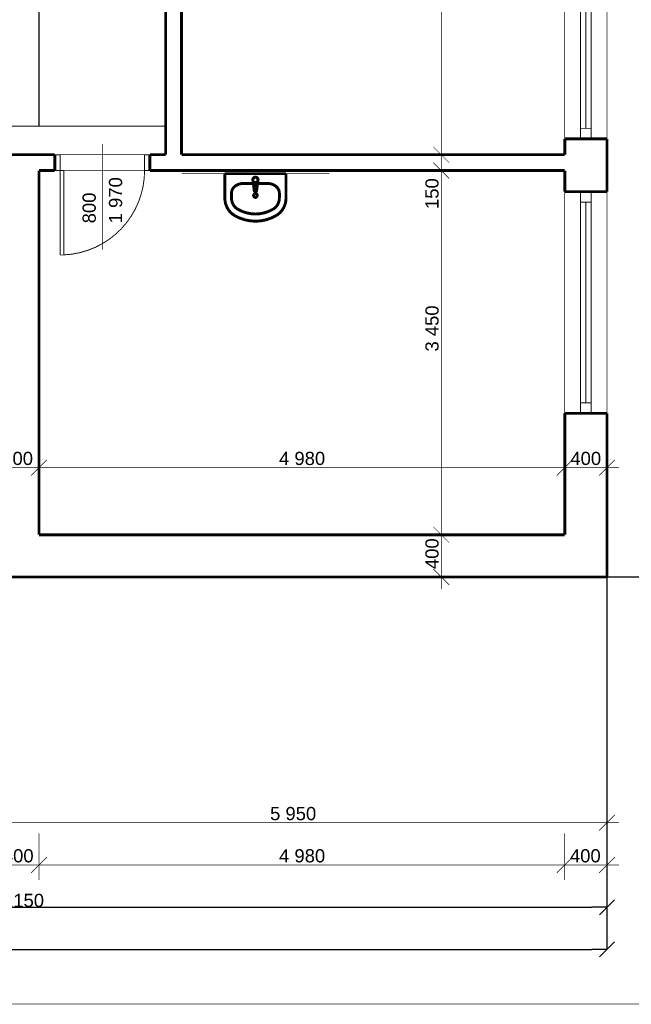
# Model space of a CAD drawing. Extents: x -289843 to 60066, y -44128 to 109843.
# Tile 38 of 61: x -32786 to -26992, y 17850 to 27177. Entities that reach past the tile are written whole.
import ezdxf

# ---------------------------------------------------------------- set-up
doc = ezdxf.new("R2010")
doc.units = 0
doc.header["$MEASUREMENT"] = 0
doc.linetypes.add('DĚLICÍ', pattern=[317.5, 127, -63.5, 0, -63.5, 0, -63.5])
for name, color, linetype in [('EXTERIOR_WALLS', 7, 'Continuous'), ('KÓTY', 7, 'Continuous'), ('múry', 7, 'Continuous'), ('PRIEVLAKY', 7, 'Continuous'), ('SHUTTERS', 7, 'Continuous')]:
    doc.layers.add(name, color=color, linetype=linetype)
doc.styles.add('GENERATED_STYLE_1', font='arial.ttf')
doc.dimstyles.new('Dimstyle_D87F', dxfattribs={"dimtxt": 125, "dimasz": 142.5, "dimexe": 0.18, "dimexo": 0.3, "dimgap": 0.09, "dimtad": 1, "dimdec": 0, "dimzin": 0, "dimdsep": 46, "dimtxsty": 'GENERATED_STYLE_1', "dimblk": 'ARROWHEAD_6', "dimblk1": 'ARROWHEAD_6', "dimblk2": 'ARROWHEAD_6', "dimcen": 0.09, "dimclrd": 124, "dimclre": 124, "dimclrt": 124, "dimadec": 0, "dimazin": 0, "dimtfac": 1, "dimtdec": 4, "dimtmove": 0, "dimatfit": 0, "dimfxl": 0, "dimtolj": 1, "dimtzin": 0, "dimarcsym": 0})
doc.dimstyles.new('Dimstyle_DAEE', dxfattribs={"dimtxt": 125, "dimasz": 142.5, "dimexe": 0.18, "dimexo": 0, "dimgap": 0.09, "dimtad": 1, "dimdec": 0, "dimzin": 0, "dimdsep": 46, "dimtxsty": 'GENERATED_STYLE_1', "dimblk": 'ARROWHEAD_6', "dimblk1": 'ARROWHEAD_6', "dimblk2": 'ARROWHEAD_6', "dimcen": 0.09, "dimse1": 1, "dimse2": 1, "dimclrd": 124, "dimclre": 124, "dimclrt": 124, "dimadec": 0, "dimazin": 0, "dimtfac": 1, "dimtdec": 4, "dimtmove": 0, "dimatfit": 0, "dimfxl": 0, "dimtolj": 1, "dimtzin": 0, "dimarcsym": 0})
doc.dimstyles.new('Dimstyle_DE32', dxfattribs={"dimtxt": 125, "dimasz": 142.5, "dimexe": 0.18, "dimexo": 0.3, "dimgap": 0.09, "dimtad": 1, "dimdec": 0, "dimzin": 0, "dimdsep": 46, "dimtxsty": 'GENERATED_STYLE_1', "dimblk": 'ARROWHEAD_6', "dimblk1": 'ARROWHEAD_6', "dimblk2": 'ARROWHEAD_6', "dimcen": 0.09, "dimse1": 1, "dimse2": 1, "dimclrd": 124, "dimclre": 124, "dimclrt": 124, "dimadec": 0, "dimazin": 0, "dimtfac": 1, "dimtdec": 4, "dimtmove": 0, "dimatfit": 0, "dimfxl": 0, "dimtolj": 1, "dimtzin": 0, "dimarcsym": 0})

# ---------------------------------------------------------------- blocks, each defined once
blk = doc.blocks.new('Basin_01_70_1256')
at = {"layer": 'EXTERIOR_WALLS', "color": 0, "linetype": 'ByBlock', "const_width": 27.5}
for points in [[(-289.993695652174, 7.191217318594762e-13), (-289.9936956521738, -229.0909090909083)], [(289.9936956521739, 2.01543327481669e-12), (-289.9936956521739, 6.718110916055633e-13)], [(289.9936956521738, 1.230076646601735e-12), (289.993695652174, -229.0909090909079)], [(-114.8652173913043, -92.28458901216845), (-136.7331460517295, -94.0329005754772), (-157.7607024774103, -99.21064863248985), (-177.1398094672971, -107.6188552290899), (-194.1257388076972, -118.9343977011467), (-208.0657307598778, -132.7224260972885), (-218.4240792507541, -148.4530742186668), (-224.8027187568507, -165.5218220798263), (-226.9565217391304, -183.2727272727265)], [(-114.8652173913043, -92.28458901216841), (-114.8652173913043, -92.3181818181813)], [(114.8652173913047, -92.31818181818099), (-114.865217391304, -92.31818181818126)], [(-23.90000000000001, -58.99235499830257), (-23.79616414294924, -53.93008923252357)], [(-21.00000000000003, -99.27099209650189), (-23.90000000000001, -58.99235499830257)], [(-13.6, -97.09918775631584), (-13.60000000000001, -82.2285906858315)], [(-13.60000000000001, -82.2285906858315), (13.59999999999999, -82.2285906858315)], [(-13.60000000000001, -82.92318339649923), (13.59999999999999, -82.92318339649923)], [(13.59999999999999, -82.2285906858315), (13.59999999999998, -97.09918775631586)], [(20.99999999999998, -99.27099209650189), (23.90000000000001, -58.99235499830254)], [(23.90000000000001, -58.99235499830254), (23.81092038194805, -54.00075734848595)], [(226.9565217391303, -183.2727272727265), (224.8027187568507, -165.5218220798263), (218.4240792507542, -148.4530742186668), (208.0657307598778, -132.7224260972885), (194.1257388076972, -118.9343977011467), (177.1398094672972, -107.6188552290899), (157.7607024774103, -99.21064863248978), (136.7331460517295, -94.03290057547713), (114.8652173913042, -92.28458901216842)], [(-226.9565217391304, -183.2727272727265), (-226.9565217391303, -229.0909090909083)], [(-17.72976797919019, -108.7844437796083), (-11.10000000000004, -161.7181818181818)], [(11.09999999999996, -161.7181818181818), (17.72976797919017, -108.7844437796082)], [(226.9565217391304, -183.2727272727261), (226.9565217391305, -229.0909090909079)], [(-290.0000045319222, -229.0909090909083), (-288.4248907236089, -254.4349285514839), (-283.7278856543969, -279.3230081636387), (-275.9934886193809, -303.3074104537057), (-265.3608417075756, -325.9566551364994), (-252.0212266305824, -346.8632814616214), (-236.214623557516, -365.6511784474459), (-218.2253938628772, -381.9823511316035), (-198.3771644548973, -395.5630011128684)], [(-226.9565262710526, -229.0909090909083), (-225.9484897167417, -245.3104977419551), (-222.9425146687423, -261.2382953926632), (-217.9926787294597, -276.5877603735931), (-211.1880296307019, -291.0827552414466), (-202.6509832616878, -304.4625145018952), (-192.5351214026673, -316.4863357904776), (-181.0224287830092, -326.9379101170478), (-168.3200191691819, -335.6292132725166)], [(168.3200191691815, -335.6292132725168), (181.0224287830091, -326.9379101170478), (192.5351214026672, -316.4863357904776), (202.6509832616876, -304.4625145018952), (211.1880296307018, -291.0827552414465), (217.9926787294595, -276.587760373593), (222.9425146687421, -261.2382953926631), (225.9484897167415, -245.3104977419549), (226.9565262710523, -229.0909090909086)], [(198.3771644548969, -395.5630011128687), (218.225393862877, -381.9823511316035), (236.2146235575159, -365.6511784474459), (252.0212266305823, -346.8632814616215), (265.3608417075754, -325.9566551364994), (275.9934886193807, -303.3074104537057), (283.7278856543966, -279.3230081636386), (288.4248907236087, -254.4349285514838), (290.0000045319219, -229.0909090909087)], [(-168.3200191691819, -335.6292132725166), (-128.5644514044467, -355.601117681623), (-86.82685015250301, -370.0908431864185), (-43.75066951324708, -378.875006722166), (-1.734723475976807e-13, -381.8181858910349), (43.75066951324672, -378.875006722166), (86.82685015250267, -370.0908431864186), (128.5644514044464, -355.6011176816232), (168.3200191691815, -335.6292132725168)], [(-198.3771644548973, -395.5630011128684), (-151.5223883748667, -419.101316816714), (-102.3316442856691, -436.1784931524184), (-51.56328879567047, -446.5312572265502), (-2.081668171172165e-14, -450.0000040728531), (51.56328879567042, -446.5312572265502), (102.331644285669, -436.1784931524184), (151.5223883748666, -419.101316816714), (198.3771644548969, -395.5630011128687)]]:
    blk.add_lwpolyline(points, dxfattribs=at)
for points in [[(23.38387230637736, -66.16094812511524, 1.447269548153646), (-23.3838723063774, -66.16094812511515)], [(23.81163057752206, -54.04055332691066, 0.8697410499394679), (-23.79616414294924, -53.93008923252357)], [(-21.00000000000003, -98.57639938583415, 0.9136119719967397), (20.99999999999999, -98.5763993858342)], [(-21.00000000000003, -99.27099209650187, 0.9136119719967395), (20.99999999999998, -99.2709920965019)], [(-13.60000000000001, -97.09918775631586, 0.9999999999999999), (13.59999999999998, -97.09918775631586)], [(-11.10000000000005, -161.7181818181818, 0.8825662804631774), (11.09999999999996, -161.7181818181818)]]:
    blk.add_lwpolyline(points, format="xyb", dxfattribs=at)
blk.add_lwpolyline([(-17.5, -207.1363636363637, 1), (17.5, -207.1363636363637, 1)], format="xyb", close=True, dxfattribs=at)
blk = doc.blocks.new('ARROWHEAD_6')
at = {"color": 0, "linetype": 'Continuous'}
for p, q in [((0, 0), (-1, 0)), ((-0.5, -0.5), (0.5, 0.5))]:
    blk.add_line(p, q, dxfattribs=at)
blk = doc.blocks.new('*D746')
at = {"layer": 'Defpoints', "color": 0, "linetype": 'Continuous', "lineweight": 0, "transparency": 16777216}
for p in [(-27222.96361465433, 38947.79128807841), (-25750.02178653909, 38947.79128807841), (-27222.96361465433, 21897.79128807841)]:
    blk.add_point(p, dxfattribs=at)
at = {"layer": 'KÓTY', "color": 124, "linetype": 'Continuous', "lineweight": -2, "transparency": 16777216}
for p, q in [((-27222.66361465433, 38947.79128807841), (-25749.84178653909, 38947.79128807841)), ((-25750.02178653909, 38805.29128807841), (-25750.02178653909, 30651.99111072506)), ((-25750.0217865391, 22040.29128807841), (-25750.02178653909, 30193.59146543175)), ((-27222.66361465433, 21897.79128807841), (-25749.84178653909, 21897.79128807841))]:
    blk.add_line(p, q, dxfattribs=at)
at = {"layer": 'KÓTY', "color": 124, "linetype": 'Continuous', "lineweight": -2, "transparency": 16777216, "xscale": 142.5, "yscale": 142.5, "zscale": 142.5}
for p, rotation in [((-25750.02178653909, 38947.79128807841), 90), ((-25750.0217865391, 21897.79128807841), 270)]:
    blk.add_blockref('ARROWHEAD_6', p, dxfattribs=dict(at, rotation=rotation))
at = {"layer": 'KÓTY', "color": 124, "linetype": 'Continuous', "transparency": 16777216, "insert": (-25750.0217865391, 30422.7912880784), "char_height": 125, "attachment_point": 5, "rotation": 90, "style": 'GENERATED_STYLE_1'}
blk.add_mtext('\\A1;17050', dxfattribs=at)
blk = doc.blocks.new('*D829')
at = {"layer": 'KÓTY', "color": 124, "linetype": 'Continuous', "transparency": 16777216, "const_width": 6.173611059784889}
for points in [[(-32927.96361465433, 23008.26186287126), (-33077.96361465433, 22858.26186287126)], [(-32527.96361465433, 23008.26186287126), (-32677.96361465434, 22858.26186287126)], [(-33002.96361465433, 22933.26186287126), (-32602.96361465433, 22933.26186287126)]]:
    blk.add_lwpolyline(points, dxfattribs=at)
at = {"layer": 'KÓTY', "color": 124, "transparency": 16777216, "style": 'GENERATED_STYLE_1', "oblique": -2.504478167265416e-06}
blk.add_text('400', height=125, dxfattribs=at).set_placement((-32951.07052905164, 22958.2618640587))
blk = doc.blocks.new('*D830')
at = {"layer": 'KÓTY', "color": 124, "linetype": 'Continuous', "transparency": 16777216, "const_width": 6.173611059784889}
for points in [[(-32527.96361465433, 23008.26186287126), (-32677.96361465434, 22858.26186287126)], [(-27547.96361465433, 23008.26186287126), (-27697.96361465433, 22858.26186287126)], [(-32602.96361465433, 22933.26186287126), (-27622.96361465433, 22933.26186287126)]]:
    blk.add_lwpolyline(points, dxfattribs=at)
at = {"layer": 'KÓTY', "color": 124, "transparency": 16777216, "style": 'GENERATED_STYLE_1', "oblique": -2.504478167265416e-06}
blk.add_text('4\xa0980', height=125, dxfattribs=at).set_placement((-30329.03506370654, 22958.2618640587))
blk = doc.blocks.new('*D831')
at = {"layer": 'KÓTY', "color": 124, "linetype": 'Continuous', "transparency": 16777216, "const_width": 6.173611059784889}
for points in [[(-27547.96361465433, 23008.26186287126), (-27697.96361465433, 22858.26186287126)], [(-27297.96361465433, 22858.26186287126), (-27147.96361465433, 23008.26186287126)], [(-27622.96361465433, 22933.26186287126), (-27222.96361465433, 22933.26186287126)], [(-27222.96361465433, 22933.26186287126), (-27110.46361465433, 22933.26186287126)]]:
    blk.add_lwpolyline(points, dxfattribs=at)
at = {"layer": 'KÓTY', "color": 124, "transparency": 16777216, "style": 'GENERATED_STYLE_1', "oblique": -2.504478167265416e-06}
blk.add_text('400', height=125, dxfattribs=at).set_placement((-27569.63551147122, 22958.2618640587))
blk = doc.blocks.new('*D854')
at = {"layer": 'KÓTY', "color": 124, "linetype": 'Continuous', "transparency": 16777216, "const_width": 6.173611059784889}
for points in [[(-28868.08175658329, 22372.79128807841), (-28718.08175658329, 22222.79128807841)], [(-28793.08175658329, 21897.79128807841), (-28793.08175658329, 22297.79128807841)], [(-28868.08175658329, 21972.79128807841), (-28718.08175658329, 21822.79128807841)], [(-28793.08175658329, 21785.29128807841), (-28793.08175658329, 21897.79128807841)]]:
    blk.add_lwpolyline(points, dxfattribs=at)
at = {"layer": 'KÓTY', "color": 124, "transparency": 16777216, "style": 'GENERATED_STYLE_1', "oblique": -2.504478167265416e-06}
blk.add_text('400', height=125, rotation=90, dxfattribs=at).set_placement((-28818.08175777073, 21972.46834917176))
blk = doc.blocks.new('*D855')
at = {"layer": 'KÓTY', "color": 124, "linetype": 'Continuous', "transparency": 16777216, "const_width": 6.173611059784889}
for points in [[(-28868.08175658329, 25822.79128807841), (-28718.08175658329, 25672.79128807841)], [(-28793.08175658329, 22297.79128807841), (-28793.08175658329, 25747.79128807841)], [(-28868.08175658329, 22372.79128807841), (-28718.08175658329, 22222.79128807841)]]:
    blk.add_lwpolyline(points, dxfattribs=at)
at = {"layer": 'KÓTY', "color": 124, "transparency": 16777216, "style": 'GENERATED_STYLE_1', "oblique": -2.504478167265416e-06}
for s, p in [('150', (-28818.08175777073, 25383.50557373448)), ('3\xa0450', (-28818.08175777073, 24033.08911609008))]:
    blk.add_text(s, height=125, rotation=90, dxfattribs=at).set_placement(p)
blk = doc.blocks.new('*D856')
at = {"layer": 'KÓTY', "color": 124, "linetype": 'Continuous', "transparency": 16777216, "const_width": 6.173611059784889}
for points in [[(-28868.08175658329, 25972.7912880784), (-28718.08175658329, 25822.79128807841)], [(-28793.08175658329, 25747.79128807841), (-28793.08175658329, 25897.79128807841)], [(-28868.08175658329, 25822.79128807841), (-28718.08175658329, 25672.79128807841)]]:
    blk.add_lwpolyline(points, dxfattribs=at)
blk = doc.blocks.new('*D857')
at = {"layer": 'KÓTY', "color": 124, "linetype": 'Continuous', "transparency": 16777216, "const_width": 6.173611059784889}
for points in [[(-28868.08175658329, 30822.79128807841), (-28718.08175658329, 30672.79128807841)], [(-28793.08175658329, 25897.79128807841), (-28793.08175658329, 30747.79128807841)], [(-28868.08175658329, 25972.7912880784), (-28718.08175658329, 25822.79128807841)]]:
    blk.add_lwpolyline(points, dxfattribs=at)
at = {"layer": 'KÓTY', "color": 124, "transparency": 16777216, "style": 'GENERATED_STYLE_1', "oblique": -2.504478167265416e-06}
for s, p in [('150', (-28818.08175777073, 30383.50557373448)), ('4\xa0850', (-28818.08175777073, 27962.07698528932))]:
    blk.add_text(s, height=125, rotation=90, dxfattribs=at).set_placement(p)
blk = doc.blocks.new('*D903')
at = {"layer": 'KÓTY', "color": 124, "linetype": 'Continuous', "transparency": 16777216, "const_width": 6.173611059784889}
for points in [[(-38372.96361465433, 19028.39503339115), (-38372.96361465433, 19469.02003339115)], [(-37972.96361465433, 19028.39503339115), (-37972.96361465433, 19469.02003339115)], [(-38297.96361465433, 19244.02003339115), (-38447.96361465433, 19094.02003339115)], [(-37897.96361465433, 19244.02003339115), (-38047.96361465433, 19094.02003339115)], [(-38485.46361465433, 19169.02003339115), (-38372.96361465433, 19169.02003339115)], [(-38372.96361465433, 19169.02003339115), (-37972.96361465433, 19169.02003339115)]]:
    blk.add_lwpolyline(points, dxfattribs=at)
at = {"layer": 'KÓTY', "color": 124, "transparency": 16777216, "style": 'GENERATED_STYLE_1', "oblique": -2.504478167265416e-06}
blk.add_text('400', height=125, dxfattribs=at).set_placement((-38296.7589029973, 19194.02003457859))
blk = doc.blocks.new('*D904')
at = {"layer": 'KÓTY', "color": 124, "linetype": 'Continuous', "transparency": 16777216, "const_width": 6.173611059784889}
for points in [[(-37972.96361465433, 19028.39503339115), (-37972.96361465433, 19469.02003339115)], [(-33002.96361465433, 19028.39503339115), (-33002.96361465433, 19469.02003339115)], [(-37897.96361465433, 19244.02003339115), (-38047.96361465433, 19094.02003339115)], [(-32927.96361465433, 19244.02003339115), (-33077.96361465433, 19094.02003339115)], [(-37972.96361465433, 19169.02003339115), (-33002.96361465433, 19169.02003339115)]]:
    blk.add_lwpolyline(points, dxfattribs=at)
at = {"layer": 'KÓTY', "color": 124, "transparency": 16777216, "style": 'GENERATED_STYLE_1', "oblique": -2.504478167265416e-06}
blk.add_text('4\xa0970', height=125, dxfattribs=at).set_placement((-35704.03506370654, 19194.02003457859))
blk = doc.blocks.new('*D905')
at = {"layer": 'KÓTY', "color": 124, "linetype": 'Continuous', "transparency": 16777216, "const_width": 6.173611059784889}
for points in [[(-33002.96361465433, 19028.39503339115), (-33002.96361465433, 19469.02003339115)], [(-32602.96361465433, 19028.39503339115), (-32602.96361465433, 19469.02003339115)], [(-32927.96361465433, 19244.02003339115), (-33077.96361465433, 19094.02003339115)], [(-32527.96361465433, 19244.02003339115), (-32677.96361465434, 19094.02003339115)], [(-33002.96361465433, 19169.02003339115), (-32602.96361465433, 19169.02003339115)]]:
    blk.add_lwpolyline(points, dxfattribs=at)
at = {"layer": 'KÓTY', "color": 124, "transparency": 16777216, "style": 'GENERATED_STYLE_1', "oblique": -2.504478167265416e-06}
blk.add_text('400', height=125, dxfattribs=at).set_placement((-32945.33188737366, 19194.02003457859))
blk = doc.blocks.new('*D906')
at = {"layer": 'KÓTY', "color": 124, "linetype": 'Continuous', "transparency": 16777216, "const_width": 6.173611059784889}
for points in [[(-32602.96361465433, 19028.39503339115), (-32602.96361465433, 19469.02003339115)], [(-27622.96361465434, 19028.39503339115), (-27622.96361465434, 19469.02003339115)], [(-32527.96361465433, 19244.02003339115), (-32677.96361465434, 19094.02003339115)], [(-27547.96361465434, 19244.02003339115), (-27697.96361465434, 19094.02003339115)], [(-32602.96361465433, 19169.02003339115), (-27622.96361465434, 19169.02003339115)]]:
    blk.add_lwpolyline(points, dxfattribs=at)
at = {"layer": 'KÓTY', "color": 124, "transparency": 16777216, "style": 'GENERATED_STYLE_1', "oblique": -2.504478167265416e-06}
blk.add_text('4\xa0980', height=125, dxfattribs=at).set_placement((-30329.03506370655, 19194.02003457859))
blk = doc.blocks.new('*D907')
at = {"layer": 'KÓTY', "color": 124, "linetype": 'Continuous', "transparency": 16777216, "const_width": 6.173611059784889}
for points in [[(-27622.96361465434, 19028.39503339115), (-27622.96361465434, 19469.02003339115)], [(-27222.96361465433, 19028.39503339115), (-27222.96361465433, 19469.02003339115)], [(-27547.96361465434, 19244.02003339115), (-27697.96361465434, 19094.02003339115)], [(-27297.96361465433, 19094.02003339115), (-27147.96361465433, 19244.02003339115)], [(-27622.96361465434, 19169.02003339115), (-27222.96361465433, 19169.02003339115)], [(-27222.96361465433, 19169.02003339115), (-27110.46361465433, 19169.02003339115)]]:
    blk.add_lwpolyline(points, dxfattribs=at)
at = {"layer": 'KÓTY', "color": 124, "transparency": 16777216, "style": 'GENERATED_STYLE_1', "oblique": -2.504478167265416e-06}
blk.add_text('400', height=125, dxfattribs=at).set_placement((-27573.89953711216, 19194.02003457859))
blk = doc.blocks.new('*D908')
at = {"layer": 'Defpoints', "color": 0, "linetype": 'Continuous', "lineweight": 0, "transparency": 16777216}
for p in [(-38372.96361465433, 21897.79128807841), (-27222.96361465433, 21897.79128807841), (-27222.96361465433, 18769.02003339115)]:
    blk.add_point(p, dxfattribs=at)
at = {"layer": 'KÓTY', "color": 124, "linetype": 'Continuous', "lineweight": -2, "transparency": 16777216}
for p, q in [((-38372.96361465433, 21897.49128807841), (-38372.96361465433, 18768.84003339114)), ((-27222.96361465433, 21897.49128807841), (-27222.96361465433, 18768.84003339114)), ((-38230.46361465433, 18769.02003339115), (-27365.46361465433, 18769.02003339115))]:
    blk.add_line(p, q, dxfattribs=at)
at = {"layer": 'KÓTY', "color": 124, "linetype": 'Continuous', "lineweight": -2, "transparency": 16777216, "xscale": 142.5, "yscale": 142.5, "zscale": 142.5, "rotation": 180}
blk.add_blockref('ARROWHEAD_6', (-38372.96361465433, 18769.02003339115), dxfattribs=at)
at = {"layer": 'KÓTY', "color": 124, "linetype": 'Continuous', "lineweight": -2, "transparency": 16777216, "xscale": 142.5, "yscale": 142.5, "zscale": 142.5}
blk.add_blockref('ARROWHEAD_6', (-27222.96361465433, 18769.02003339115), dxfattribs=at)
at = {"layer": 'KÓTY', "color": 124, "linetype": 'Continuous', "transparency": 16777216, "insert": (-32797.96361465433, 18832.93165685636), "char_height": 125, "attachment_point": 5, "style": 'GENERATED_STYLE_1'}
blk.add_mtext('\\A1;11150', dxfattribs=at)
blk = doc.blocks.new('*D910')
at = {"layer": 'KÓTY', "color": 124, "linetype": 'Continuous', "transparency": 16777216, "const_width": 6.173611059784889}
for points in [[(-38372.96361465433, 19428.39503339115), (-38372.96361465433, 19869.02003339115)], [(-37472.96361465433, 19428.39503339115), (-37472.96361465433, 19869.02003339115)], [(-38297.96361465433, 19644.02003339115), (-38447.96361465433, 19494.02003339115)], [(-37397.96361465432, 19644.02003339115), (-37547.96361465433, 19494.02003339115)], [(-38485.46361465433, 19569.02003339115), (-38372.96361465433, 19569.02003339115)], [(-38372.96361465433, 19569.02003339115), (-37472.96361465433, 19569.02003339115)]]:
    blk.add_lwpolyline(points, dxfattribs=at)
at = {"layer": 'KÓTY', "color": 124, "transparency": 16777216, "style": 'GENERATED_STYLE_1', "oblique": -2.504478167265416e-06}
blk.add_text('900', height=125, dxfattribs=at).set_placement((-38067.60647526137, 19594.02003457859))
blk = doc.blocks.new('*D911')
at = {"layer": 'KÓTY', "color": 124, "linetype": 'Continuous', "transparency": 16777216, "const_width": 6.173611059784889}
for points in [[(-37472.96361465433, 19428.39503339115), (-37472.96361465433, 19869.02003339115)], [(-36872.96361465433, 19428.39503339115), (-36872.96361465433, 19869.02003339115)], [(-37397.96361465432, 19644.02003339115), (-37547.96361465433, 19494.02003339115)], [(-36797.96361465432, 19644.02003339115), (-36947.96361465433, 19494.02003339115)], [(-37472.96361465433, 19569.02003339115), (-36872.96361465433, 19569.02003339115)]]:
    blk.add_lwpolyline(points, dxfattribs=at)
at = {"layer": 'KÓTY', "color": 124, "transparency": 16777216, "style": 'GENERATED_STYLE_1', "oblique": -2.504478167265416e-06}
blk.add_text('600', height=125, dxfattribs=at).set_placement((-37317.60647526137, 19594.02003457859))
blk = doc.blocks.new('*D912')
at = {"layer": 'KÓTY', "color": 124, "linetype": 'Continuous', "transparency": 16777216, "const_width": 6.173611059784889}
for points in [[(-36872.96361465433, 19428.39503339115), (-36872.96361465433, 19869.02003339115)], [(-36572.96361465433, 19428.39503339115), (-36572.96361465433, 19869.02003339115)], [(-36797.96361465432, 19644.02003339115), (-36947.96361465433, 19494.02003339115)], [(-36497.96361465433, 19644.02003339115), (-36647.96361465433, 19494.02003339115)], [(-36872.96361465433, 19569.02003339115), (-36572.96361465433, 19569.02003339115)]]:
    blk.add_lwpolyline(points, dxfattribs=at)
at = {"layer": 'KÓTY', "color": 124, "transparency": 16777216, "style": 'GENERATED_STYLE_1', "oblique": -2.504478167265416e-06}
blk.add_text('300', height=125, dxfattribs=at).set_placement((-36867.60647526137, 19594.02003457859))
blk = doc.blocks.new('*D913')
at = {"layer": 'KÓTY', "color": 124, "linetype": 'Continuous', "transparency": 16777216, "const_width": 6.173611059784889}
for points in [[(-36572.96361465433, 19428.39503339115), (-36572.96361465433, 19869.02003339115)], [(-35972.96361465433, 19428.39503339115), (-35972.96361465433, 19869.02003339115)], [(-36497.96361465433, 19644.02003339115), (-36647.96361465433, 19494.02003339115)], [(-35897.96361465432, 19644.02003339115), (-36047.96361465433, 19494.02003339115)], [(-36572.96361465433, 19569.02003339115), (-35972.96361465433, 19569.02003339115)]]:
    blk.add_lwpolyline(points, dxfattribs=at)
at = {"layer": 'KÓTY', "color": 124, "transparency": 16777216, "style": 'GENERATED_STYLE_1', "oblique": -2.504478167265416e-06}
blk.add_text('600', height=125, dxfattribs=at).set_placement((-36417.60647526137, 19594.02003457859))
blk = doc.blocks.new('*D914')
at = {"layer": 'KÓTY', "color": 124, "linetype": 'Continuous', "transparency": 16777216, "const_width": 6.173611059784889}
for points in [[(-35972.96361465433, 19428.39503339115), (-35972.96361465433, 19869.02003339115)], [(-35672.96361465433, 19428.39503339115), (-35672.96361465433, 19869.02003339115)], [(-35897.96361465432, 19644.02003339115), (-36047.96361465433, 19494.02003339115)], [(-35597.96361465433, 19644.02003339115), (-35747.96361465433, 19494.02003339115)], [(-35972.96361465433, 19569.02003339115), (-35672.96361465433, 19569.02003339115)]]:
    blk.add_lwpolyline(points, dxfattribs=at)
at = {"layer": 'KÓTY', "color": 124, "transparency": 16777216, "style": 'GENERATED_STYLE_1', "oblique": -2.504478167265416e-06}
blk.add_text('300', height=125, dxfattribs=at).set_placement((-35967.60647526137, 19594.02003457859))
blk = doc.blocks.new('*D915')
at = {"layer": 'KÓTY', "color": 124, "linetype": 'Continuous', "transparency": 16777216, "const_width": 6.173611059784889}
for points in [[(-35672.96361465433, 19428.39503339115), (-35672.96361465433, 19869.02003339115)], [(-35072.96361465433, 19428.39503339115), (-35072.96361465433, 19869.02003339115)], [(-35597.96361465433, 19644.02003339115), (-35747.96361465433, 19494.02003339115)], [(-34997.96361465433, 19644.02003339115), (-35147.96361465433, 19494.02003339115)], [(-35672.96361465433, 19569.02003339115), (-35072.96361465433, 19569.02003339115)]]:
    blk.add_lwpolyline(points, dxfattribs=at)
at = {"layer": 'KÓTY', "color": 124, "transparency": 16777216, "style": 'GENERATED_STYLE_1', "oblique": -2.504478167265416e-06}
blk.add_text('600', height=125, dxfattribs=at).set_placement((-35517.60647526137, 19594.02003457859))
blk = doc.blocks.new('*D916')
at = {"layer": 'KÓTY', "color": 124, "linetype": 'Continuous', "transparency": 16777216, "const_width": 6.173611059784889}
for points in [[(-35072.96361465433, 19428.39503339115), (-35072.96361465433, 19869.02003339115)], [(-34672.96361465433, 19428.39503339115), (-34672.96361465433, 19869.02003339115)], [(-34997.96361465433, 19644.02003339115), (-35147.96361465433, 19494.02003339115)], [(-34597.96361465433, 19644.02003339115), (-34747.96361465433, 19494.02003339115)], [(-35072.96361465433, 19569.02003339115), (-34672.96361465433, 19569.02003339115)]]:
    blk.add_lwpolyline(points, dxfattribs=at)
at = {"layer": 'KÓTY', "color": 124, "transparency": 16777216, "style": 'GENERATED_STYLE_1', "oblique": -2.504478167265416e-06}
blk.add_text('400', height=125, dxfattribs=at).set_placement((-35017.60647526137, 19594.02003457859))
blk = doc.blocks.new('*D917')
at = {"layer": 'KÓTY', "color": 124, "linetype": 'Continuous', "transparency": 16777216, "const_width": 6.173611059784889}
for points in [[(-34672.96361465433, 19428.39503339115), (-34672.96361465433, 19869.02003339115)], [(-34072.96361465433, 19428.39503339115), (-34072.96361465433, 19869.02003339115)], [(-34597.96361465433, 19644.02003339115), (-34747.96361465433, 19494.02003339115)], [(-33997.96361465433, 19644.02003339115), (-34147.96361465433, 19494.02003339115)], [(-34672.96361465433, 19569.02003339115), (-34072.96361465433, 19569.02003339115)]]:
    blk.add_lwpolyline(points, dxfattribs=at)
at = {"layer": 'KÓTY', "color": 124, "transparency": 16777216, "style": 'GENERATED_STYLE_1', "oblique": -2.504478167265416e-06}
blk.add_text('600', height=125, dxfattribs=at).set_placement((-34517.60647526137, 19594.02003457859))
blk = doc.blocks.new('*D918')
at = {"layer": 'KÓTY', "color": 124, "linetype": 'Continuous', "transparency": 16777216, "const_width": 6.173611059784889}
for points in [[(-34072.96361465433, 19428.39503339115), (-34072.96361465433, 19869.02003339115)], [(-33772.96361465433, 19428.39503339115), (-33772.96361465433, 19869.02003339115)], [(-33997.96361465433, 19644.02003339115), (-34147.96361465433, 19494.02003339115)], [(-33697.96361465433, 19644.02003339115), (-33847.96361465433, 19494.02003339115)], [(-34072.96361465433, 19569.02003339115), (-33772.96361465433, 19569.02003339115)]]:
    blk.add_lwpolyline(points, dxfattribs=at)
at = {"layer": 'KÓTY', "color": 124, "transparency": 16777216, "style": 'GENERATED_STYLE_1', "oblique": -2.504478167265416e-06}
blk.add_text('300', height=125, dxfattribs=at).set_placement((-34067.60647526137, 19594.02003457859))
blk = doc.blocks.new('*D919')
at = {"layer": 'KÓTY', "color": 124, "linetype": 'Continuous', "transparency": 16777216, "const_width": 6.173611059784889}
for points in [[(-33772.96361465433, 19428.39503339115), (-33772.96361465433, 19869.02003339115)], [(-33172.96361465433, 19428.39503339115), (-33172.96361465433, 19869.02003339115)], [(-33697.96361465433, 19644.02003339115), (-33847.96361465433, 19494.02003339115)], [(-33097.96361465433, 19644.02003339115), (-33247.96361465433, 19494.02003339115)], [(-33772.96361465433, 19569.02003339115), (-33172.96361465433, 19569.02003339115)]]:
    blk.add_lwpolyline(points, dxfattribs=at)
at = {"layer": 'KÓTY', "color": 124, "transparency": 16777216, "style": 'GENERATED_STYLE_1', "oblique": -2.504478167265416e-06}
blk.add_text('600', height=125, dxfattribs=at).set_placement((-33617.60647526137, 19594.02003457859))
blk = doc.blocks.new('*D920')
at = {"layer": 'KÓTY', "color": 124, "linetype": 'Continuous', "transparency": 16777216, "const_width": 6.173611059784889}
for points in [[(-33172.96361465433, 19428.39503339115), (-33172.96361465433, 19869.02003339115)], [(-27222.96361465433, 19428.39503339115), (-27222.96361465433, 19869.02003339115)], [(-33097.96361465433, 19644.02003339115), (-33247.96361465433, 19494.02003339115)], [(-27297.96361465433, 19494.02003339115), (-27147.96361465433, 19644.02003339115)], [(-33172.96361465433, 19569.02003339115), (-27222.96361465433, 19569.02003339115)], [(-27222.96361465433, 19569.02003339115), (-27110.46361465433, 19569.02003339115)]]:
    blk.add_lwpolyline(points, dxfattribs=at)
at = {"layer": 'KÓTY', "color": 124, "transparency": 16777216, "style": 'GENERATED_STYLE_1', "oblique": -2.504478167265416e-06}
blk.add_text('5\xa0950', height=125, dxfattribs=at).set_placement((-30414.03506370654, 19594.02003457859))
blk = doc.blocks.new('*D921')
at = {"layer": 'Defpoints', "color": 0, "linetype": 'Continuous', "lineweight": 0, "transparency": 16777216}
for p in [(-64872.96361465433, 21897.79128807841), (-27222.96361465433, 21897.79128807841), (-27222.96361465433, 18369.02003339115)]:
    blk.add_point(p, dxfattribs=at)
at = {"layer": 'KÓTY', "color": 124, "linetype": 'Continuous', "lineweight": -2, "transparency": 16777216}
for p, q in [((-64872.96361465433, 21897.49128807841), (-64872.96361465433, 18368.84003339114)), ((-27222.96361465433, 21897.49128807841), (-27222.96361465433, 18368.84003339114)), ((-64730.46361465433, 18369.02003339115), (-27365.46361465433, 18369.02003339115))]:
    blk.add_line(p, q, dxfattribs=at)
at = {"layer": 'KÓTY', "color": 124, "linetype": 'Continuous', "lineweight": -2, "transparency": 16777216, "xscale": 142.5, "yscale": 142.5, "zscale": 142.5, "rotation": 180}
blk.add_blockref('ARROWHEAD_6', (-64872.96361465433, 18369.02003339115), dxfattribs=at)
at = {"layer": 'KÓTY', "color": 124, "linetype": 'Continuous', "lineweight": -2, "transparency": 16777216, "xscale": 142.5, "yscale": 142.5, "zscale": 142.5}
blk.add_blockref('ARROWHEAD_6', (-27222.96361465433, 18369.02003339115), dxfattribs=at)
at = {"layer": 'KÓTY', "color": 124, "linetype": 'Continuous', "transparency": 16777216, "insert": (-46047.96361465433, 18432.97428987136), "char_height": 125, "attachment_point": 5, "style": 'GENERATED_STYLE_1'}
blk.add_mtext('\\A1;37650', dxfattribs=at)
blk = doc.blocks.new('D1_Metal_70_730')
at = {"color": 0, "linetype": 'ByBlock', "const_width": 8.819444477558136}
blk.add_lwpolyline([(364.9999999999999, 799.2340082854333, 0.4014527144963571), (-400, 9.796850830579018e-14)], format="xyb", dxfattribs=at)
for points in [[(399.9999999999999, 800), (365, 800)], [(365, 800), (365, -2.143061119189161e-15)], [(400, 0), (399.9999999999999, 800)], [(-450, 0), (-400, 0)], [(-400, 0), (-400, -150)], [(365, -2.143061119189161e-15), (400, 0)], [(450, 0), (400, 0)], [(400, 0), (400, -150)], [(-400, -150), (-450, -150)], [(400, -150), (450, -150)]]:
    blk.add_lwpolyline(points, dxfattribs=at)
blk = doc.blocks.new('Značka_okna-dveří_-_70_1299')
at = {"color": 154, "linetype": 'Continuous', "const_width": 7.000000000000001}
blk.add_lwpolyline([(0, 750), (0, -250)], dxfattribs=at)
at = {"color": 154, "style": 'GENERATED_STYLE_1'}
for tag, p in [('AC_WIDO_B_SIZE', (-187.5, 500)), ('AC_WIDO_A_SIZE', (62.49999999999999, 500))]:
    blk.add_attdef(tag, p, '', height=125, rotation=-90.00000000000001, dxfattribs=at)
blk = doc.blocks.new('W_Pivot_Hung_70_1241')
at = {"color": 0, "linetype": 'ByBlock', "const_width": 8.819444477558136}
for points in [[(-1050, 0), (1050, 0)], [(-949.9999999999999, 0), (-949.9999999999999, -100)], [(949.9999999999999, 0), (949.9999999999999, -100)], [(-949.9999999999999, -50), (949.9999999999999, -50)], [(-949.9999999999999, -50), (949.9999999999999, -50)], [(-1050, -100), (1050, -100)]]:
    blk.add_lwpolyline(points, dxfattribs=at)
blk = doc.blocks.new('W_Pivot_Hung_70_1242')
at = {"color": 0, "linetype": 'ByBlock', "const_width": 8.819444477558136}
for points in [[(-1050, 0), (1050, 0)], [(-949.9999999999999, 0), (-949.9999999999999, -100)], [(949.9999999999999, 0), (949.9999999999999, -100)], [(-949.9999999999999, -50), (949.9999999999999, -50)], [(-949.9999999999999, -50), (949.9999999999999, -50)], [(-1050, -100), (1050, -100)]]:
    blk.add_lwpolyline(points, dxfattribs=at)
blk = doc.blocks.new('DIM_2232', base_point=(-64472.96361465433, 22933.26186287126))
at = {"layer": 'KÓTY', "color": 124, "linetype": 'Continuous'}
dim = blk.add_linear_dim(base=(-64472.96361465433, 22933.26186287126), p1=(-32602.96361465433, 25747.79128807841), p2=(-27622.96361465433, 30172.79128807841), dimstyle='Dimstyle_DAEE', dxfattribs=at)
dim.commit()
dim.dimension.update_dxf_attribs({"geometry": '*D830', "text_midpoint": (-30280.82077799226, 23020.7618640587)})
for p1, p2, distance, picture, middle in [((-27622.96361465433, 30172.79128807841), (-27222.96361465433, 30172.79128807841), -7239.529425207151, '*D831', (-27521.42122575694, 23020.7618640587)), ((-33002.96361465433, 25747.79128807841), (-32602.96361465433, 25747.79128807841), -2814.529425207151, '*D829', (-32902.85624333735, 23020.7618640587))]:
    dim = blk.add_aligned_dim(p1=p1, p2=p2, distance=distance, dimstyle='Dimstyle_DAEE', dxfattribs=at)
    dim.commit()
    dim.dimension.update_dxf_attribs({"geometry": picture, "text_midpoint": middle})
blk = doc.blocks.new('DIM_2238', base_point=(-28793.08175658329, 22297.79128807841))
at = {"layer": 'KÓTY', "color": 124, "linetype": 'Continuous'}
dim = blk.add_linear_dim(base=(-28793.08175658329, 22297.79128807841), p1=(-32797.96361465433, 25897.79128807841), p2=(-29312.91150144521, 30747.79128807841), angle=90, dimstyle='Dimstyle_DE32', dxfattribs=at)
dim.commit()
dim.dimension.update_dxf_attribs({"geometry": '*D857', "text_midpoint": (-28880.58175777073, 28010.2912710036), "text_rotation": 90})
for p1, p2, picture, middle in [((-32797.96361465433, 25747.79128807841), (-32797.96361465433, 25897.79128807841), '*D856', (-28880.58175777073, 25431.71985944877)), ((-32797.96361465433, 22297.79128807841), (-32797.96361465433, 25747.79128807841), '*D855', (-28880.58175777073, 24081.30340180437)), ((-32797.96361465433, 21897.79128807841), (-32797.96361465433, 22297.79128807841), '*D854', (-28880.58175777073, 22020.68263488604))]:
    dim = blk.add_aligned_dim(p1=p1, p2=p2, distance=-4004.881858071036, dimstyle='Dimstyle_DE32', dxfattribs=at)
    dim.commit()
    dim.dimension.update_dxf_attribs({"geometry": picture, "text_midpoint": middle, "text_rotation": 90})
blk = doc.blocks.new('DIM_2246', base_point=(-37972.96361465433, 19169.02003339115))
at = {"layer": 'KÓTY', "color": 124, "linetype": 'Continuous'}
for p1, p2, picture, middle in [((-38372.96361465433, 21897.79128807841), (-37972.96361465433, 22297.79128807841), '*D903', (-38248.54461728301, 19256.52003457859)), ((-37972.96361465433, 22297.79128807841), (-33002.96361465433, 21897.79128807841), '*D904', (-35655.82077799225, 19256.52003457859)), ((-33002.96361465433, 21897.79128807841), (-32602.96361465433, 22297.79128807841), '*D905', (-32897.11760165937, 19256.52003457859)), ((-27622.96361465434, 22297.79128807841), (-27222.96361465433, 21897.79128807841), '*D907', (-27525.68525139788, 19256.52003457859))]:
    dim = blk.add_linear_dim(base=(-37972.96361465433, 19169.02003339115), p1=p1, p2=p2, dimstyle='Dimstyle_D87F', dxfattribs=at)
    dim.commit()
    dim.dimension.update_dxf_attribs({"geometry": picture, "text_midpoint": middle})
dim = blk.add_aligned_dim(p1=(-32602.96361465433, 22297.79128807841), p2=(-27622.96361465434, 22297.79128807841), distance=-3128.771254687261, dimstyle='Dimstyle_D87F', dxfattribs=at)
dim.commit()
dim.dimension.update_dxf_attribs({"geometry": '*D906', "text_midpoint": (-30280.82077799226, 19256.52003457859)})
blk = doc.blocks.new('DIM_2248', base_point=(-37472.96361465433, 19569.02003339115))
at = {"layer": 'KÓTY', "color": 124, "linetype": 'Continuous'}
for p1, p2, picture, middle in [((-38372.96361465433, 21897.79128807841), (-37472.96361465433, 21897.79128807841), '*D910', (-38019.39218954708, 19656.52003457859)), ((-37472.96361465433, 21897.79128807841), (-36872.96361465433, 21897.79128807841), '*D911', (-37269.39218954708, 19656.52003457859)), ((-36872.96361465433, 21897.79128807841), (-36572.96361465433, 21897.79128807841), '*D912', (-36819.39218954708, 19656.52003457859)), ((-36572.96361465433, 21897.79128807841), (-35972.96361465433, 21897.79128807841), '*D913', (-36369.39218954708, 19656.52003457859)), ((-35972.96361465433, 21897.79128807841), (-35672.96361465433, 21897.79128807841), '*D914', (-35919.39218954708, 19656.52003457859)), ((-35672.96361465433, 21897.79128807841), (-35072.96361465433, 21897.79128807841), '*D915', (-35469.39218954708, 19656.52003457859)), ((-35072.96361465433, 21897.79128807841), (-34672.96361465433, 21897.79128807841), '*D916', (-34969.39218954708, 19656.52003457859)), ((-34672.96361465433, 21897.79128807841), (-34072.96361465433, 21897.79128807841), '*D917', (-34469.39218954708, 19656.52003457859)), ((-34072.96361465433, 21897.79128807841), (-33772.96361465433, 21897.79128807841), '*D918', (-34019.39218954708, 19656.52003457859)), ((-33772.96361465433, 21897.79128807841), (-33172.96361465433, 21897.79128807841), '*D919', (-33569.39218954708, 19656.52003457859)), ((-33172.96361465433, 21897.79128807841), (-27222.96361465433, 21897.79128807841), '*D920', (-30365.82077799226, 19656.52003457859))]:
    dim = blk.add_aligned_dim(p1=p1, p2=p2, distance=-2328.771254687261, dimstyle='Dimstyle_D87F', dxfattribs=at)
    dim.commit()
    dim.dimension.update_dxf_attribs({"geometry": picture, "text_midpoint": middle})

msp = doc.modelspace()

# ---------------------------------------------------------------- linework, layer by layer
at = {"color": 154, "linetype": 'Continuous', "lineweight": 0, "const_width": 7.000000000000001}
for points in [[(-27622.96361465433, 28147.7912880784), (-27622.96361465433, 26047.7912880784)], [(-27222.96361465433, 26047.7912880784), (-27222.96361465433, 28147.7912880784)]]:
    msp.add_lwpolyline(points, dxfattribs=at)
at = {"layer": 'múry', "color": 7, "linetype": 'Continuous', "lineweight": 0}
for points, const_width in [([(-31252.85938823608, 25897.79128807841), (-31252.85938823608, 29047.79128807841)], 27.5), ([(-31402.85938823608, 27497.7912880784), (-31402.85938823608, 25897.79128807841)], 27.5), ([(-27222.96361465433, 26047.7912880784), (-27622.96361465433, 26047.7912880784)], 27.5), ([(-27622.96361465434, 26047.7912880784), (-27622.96361465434, 25897.79128807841)], 27.5), ([(-27222.96361465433, 25547.7912880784), (-27222.96361465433, 26047.7912880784)], 27.5), ([(-32452.91150144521, 25897.79128807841), (-33702.96361465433, 25897.79128807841)], 27.5), ([(-32452.91150144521, 25747.79128807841), (-32452.91150144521, 25897.79128807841)], 27.5), ([(-31552.91150144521, 25747.79128807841), (-31552.91150144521, 25897.79128807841)], 27.5), ([(-31402.85938823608, 25897.79128807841), (-31552.91150144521, 25897.79128807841)], 27.5), ([(-27622.96361465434, 25897.79128807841), (-31252.85938823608, 25897.79128807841)], 27.5), ([(-32602.96361465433, 25747.79128807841), (-32452.91150144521, 25747.79128807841)], 27.5), ([(-32602.96361465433, 22297.79128807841), (-32602.96361465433, 25747.79128807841)], 27.5), ([(-31552.91150144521, 25747.79128807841), (-27622.96361465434, 25747.79128807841)], 27.5), ([(-27622.96361465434, 25747.79128807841), (-27622.96361465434, 25547.7912880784)], 27.5), ([(-27222.96361465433, 25547.7912880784), (-27622.96361465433, 25547.7912880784)], 27.5), ([(-27622.96361465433, 25547.7912880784), (-27622.96361465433, 23447.7912880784)], 7.000000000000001), ([(-27222.96361465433, 23447.7912880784), (-27222.96361465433, 25547.7912880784)], 7.000000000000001), ([(-27222.96361465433, 23447.7912880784), (-27622.96361465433, 23447.7912880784)], 27.5), ([(-27622.96361465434, 23447.7912880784), (-27622.96361465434, 22297.79128807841)], 27.5), ([(-27222.96361465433, 21897.79128807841), (-27222.96361465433, 23447.7912880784)], 27.5), ([(-27622.96361465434, 22297.79128807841), (-32602.96361465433, 22297.79128807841)], 27.5), ([(-33172.96361465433, 21897.79128807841), (-27222.96361465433, 21897.79128807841)], 27.5)]:
    msp.add_lwpolyline(points, dxfattribs=dict(at, const_width=const_width))
at = {"layer": 'múry', "color": 7, "linetype": 'Continuous', "const_width": 6}
msp.add_lwpolyline([(-68181.25347714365, 17852.52560363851), (-4585.569863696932, 17852.52560363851)], dxfattribs=at)
at = {"layer": 'PRIEVLAKY', "color": 7, "linetype": 'DĚLICÍ', "const_width": 11}
for points in [[(-32602.96361465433, 27497.79128807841), (-32602.96361465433, 26167.79128807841)], [(-37822.96361465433, 26167.79128807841), (-31402.85938823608, 26167.79128807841)]]:
    msp.add_lwpolyline(points, dxfattribs=at)
at = {"layer": 'PRIEVLAKY', "color": 7, "linetype": 'Continuous', "const_width": 7.000000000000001}
for points in [[(-32402.91150144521, 25897.79128807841), (-31602.91150144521, 25897.79128807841)], [(-31602.91150144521, 25747.79128807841), (-32402.91150144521, 25747.79128807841)]]:
    msp.add_lwpolyline(points, dxfattribs=at)
at = {"layer": 'SHUTTERS', "color": 7, "linetype": 'Continuous', "const_width": 6}
msp.add_lwpolyline([(-31252.85938823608, 25717.79128807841), (-29852.85938823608, 25717.79128807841)], dxfattribs=at)

# ---------------------------------------------------------------- block references
at = {"layer": 'EXTERIOR_WALLS', "color": 7, "linetype": 'Continuous'}
msp.add_blockref('Basin_01_70_1256', (-30552.85938823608, 25717.79128807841), dxfattribs=at)
at = {"layer": 'KÓTY', "color": 7, "linetype": 'Continuous'}
for name, p in [('DIM_2238', (-28793.08175658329, 22297.79128807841)), ('DIM_2232', (-64472.96361465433, 22933.26186287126)), ('DIM_2246', (-37972.96361465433, 19169.02003339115)), ('DIM_2248', (-37472.96361465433, 19569.02003339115))]:
    msp.add_blockref(name, p, dxfattribs=at)
at = {"layer": 'múry', "color": 7, "linetype": 'Continuous', "lineweight": 0}
for name, p, rotation in [('W_Pivot_Hung_70_1242', (-27372.96361465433, 27097.7912880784), 270), ('D1_Metal_70_730', (-32002.91150144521, 25747.79128807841), 180), ('W_Pivot_Hung_70_1241', (-27372.96361465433, 24497.7912880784), 270)]:
    msp.add_blockref(name, p, dxfattribs=dict(at, rotation=rotation))
at = {"layer": 'múry', "color": 7, "linetype": 'Continuous', "lineweight": 0, "rotation": 180}
msp.add_blockref('Značka_okna-dveří_-_70_1299', (-32002.91150144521, 25747.79128807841), dxfattribs=at).add_auto_attribs({'AC_WIDO_A_SIZE': '800', 'AC_WIDO_B_SIZE': '1\xa0970'})

# ---------------------------------------------------------------- dimensions: what is measured, and where the dimension line sits
at = {"layer": 'KÓTY', "color": 7, "linetype": 'Continuous'}
dim = msp.add_aligned_dim(p1=(-27222.96361465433, 21897.79128807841), p2=(-27222.96361465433, 38947.79128807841), distance=-1472.9418281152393, dimstyle='Dimstyle_D87F', dxfattribs=at)
dim.commit()
dim.dimension.update_dxf_attribs({"geometry": '*D746', "text_midpoint": (-25750.0217865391, 30422.7912880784), "text_rotation": 90})
for p1, distance, picture, middle in [((-64872.96361465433, 21897.79128807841), -3528.771254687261, '*D921', (-46047.96361465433, 18432.97428987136)), ((-38372.96361465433, 21897.79128807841), -3128.771254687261, '*D908', (-32797.96361465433, 18832.93165685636))]:
    dim = msp.add_aligned_dim(p1=p1, p2=(-27222.96361465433, 21897.79128807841), distance=distance, dimstyle='Dimstyle_D87F', dxfattribs=at)
    dim.commit()
    dim.dimension.update_dxf_attribs({"geometry": picture, "text_midpoint": middle})

doc.saveas('drawing.dxf')
